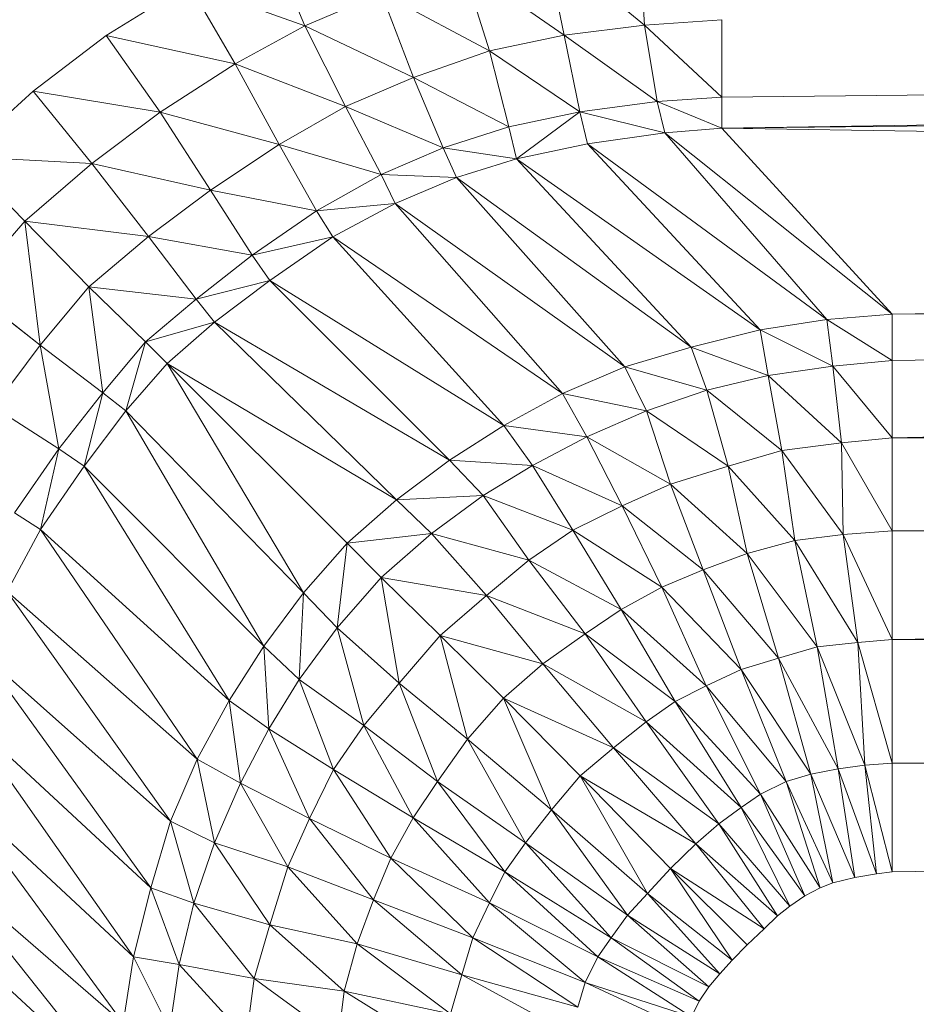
# Model space of a CAD drawing. Header units: metres. Extents: x 391.1 to 427.5, y 12.7 to 28.4.
# Tile 52 of 247: x 409.5384 to 409.5775, y 14.8713 to 14.9142. Entities that reach past the tile are written whole.
import ezdxf

# ---------------------------------------------------------------- set-up
doc = ezdxf.new("R2010")
doc.units = ezdxf.units.M
doc.layers.add('02_MOBILIARIO', color=7, linetype='Continuous', lineweight=18)

# ---------------------------------------------------------------- blocks, each defined once
blk = doc.blocks.new('Family - Plats de dutxa PS-1-153666-01_PCI_PS1')
at = {"layer": '02_MOBILIARIO', "color": 253, "true_color": 0xaaaaaa}
for p, q in [((0.111928, 0.737659), (0.112201, 0.733558)), ((0.112201, 0.733558), (0.111928, 0.737659)), ((0.097415, 0.733531), (0.095896, 0.737171)), ((0.095896, 0.737171), (0.097415, 0.733531)), ((0.112201, 0.733558), (0.107891, 0.737112)), ((0.108701, 0.733124), (0.107891, 0.737112)), ((0.107891, 0.737112), (0.112201, 0.733558)), ((0.107891, 0.737112), (0.108701, 0.733124)), ((0.104282, 0.73618), (0.105446, 0.732452)), ((0.108701, 0.733124), (0.104282, 0.73618)), ((0.105446, 0.732452), (0.104282, 0.73618)), ((0.104282, 0.73618), (0.108701, 0.733124)), ((0.088762, 0.733117), (0.092362, 0.735335)), ((0.088762, 0.733117), (0.092362, 0.735335)), ((0.092362, 0.735335), (0.094387, 0.731878)), ((0.097415, 0.733531), (0.092362, 0.735335)), ((0.094387, 0.731878), (0.092362, 0.735335)), ((0.092362, 0.735335), (0.097415, 0.733531)), ((0.097415, 0.733531), (0.100747, 0.734957)), ((0.100747, 0.734957), (0.097415, 0.733531)), ((0.105446, 0.732452), (0.100747, 0.734957)), ((0.10214, 0.73129), (0.100747, 0.734957)), ((0.100747, 0.734957), (0.105446, 0.732452)), ((0.100747, 0.734957), (0.10214, 0.73129)), ((0.094387, 0.731878), (0.097415, 0.733531)), ((0.097415, 0.733531), (0.094387, 0.731878)), ((0.097415, 0.733531), (0.099184, 0.730019)), ((0.10214, 0.73129), (0.097415, 0.733531)), ((0.099184, 0.730019), (0.097415, 0.733531)), ((0.097415, 0.733531), (0.10214, 0.73129)), ((0.108701, 0.733124), (0.112201, 0.733558)), ((0.112201, 0.733558), (0.108701, 0.733124)), ((0.112201, 0.733558), (0.115559, 0.7338)), ((0.115559, 0.7338), (0.112201, 0.733558)), ((0.115559, 0.730429), (0.112201, 0.733558)), ((0.112746, 0.730237), (0.112201, 0.733558)), ((0.112201, 0.733558), (0.115559, 0.730429)), ((0.112201, 0.733558), (0.112746, 0.730237)), ((0.115559, 0.7338), (0.115559, 0.730429)), ((0.409997, 0.7338), (0.115559, 0.730429)), ((0.115559, 0.730429), (0.115559, 0.7338)), ((0.409997, 0.7338), (0.115559, 0.729081)), ((0.409997, 0.7338), (0.115559, 0.730429)), ((0.115559, 0.729081), (0.409997, 0.7338)), ((0.085589, 0.730688), (0.088762, 0.733117)), ((0.085589, 0.730688), (0.088762, 0.733117)), ((0.094387, 0.731878), (0.088762, 0.733117)), ((0.09112, 0.729771), (0.088762, 0.733117)), ((0.088762, 0.733117), (0.094387, 0.731878)), ((0.088762, 0.733117), (0.09112, 0.729771)), ((0.105446, 0.732452), (0.108701, 0.733124)), ((0.108701, 0.733124), (0.105446, 0.732452)), ((0.112746, 0.730237), (0.108701, 0.733124)), ((0.109381, 0.729785), (0.108701, 0.733124)), ((0.108701, 0.733124), (0.112746, 0.730237)), ((0.108701, 0.733124), (0.109381, 0.729785)), ((0.10214, 0.73129), (0.105446, 0.732452)), ((0.105446, 0.732452), (0.10214, 0.73129)), ((0.109381, 0.729785), (0.105446, 0.732452)), ((0.106288, 0.72914), (0.105446, 0.732452)), ((0.105446, 0.732452), (0.109381, 0.729785)), ((0.105446, 0.732452), (0.106288, 0.72914)), ((0.115559, 0.729081), (0.409997, 0.732452)), ((0.115559, 0.729081), (0.409997, 0.732452)), ((0.09112, 0.729771), (0.094387, 0.731878)), ((0.094387, 0.731878), (0.09112, 0.729771)), ((0.094387, 0.731878), (0.096294, 0.728375)), ((0.099184, 0.730019), (0.094387, 0.731878)), ((0.096294, 0.728375), (0.094387, 0.731878)), ((0.094387, 0.731878), (0.099184, 0.730019)), ((0.099184, 0.730019), (0.10214, 0.73129)), ((0.10214, 0.73129), (0.099184, 0.730019)), ((0.106288, 0.72914), (0.10214, 0.73129)), ((0.103432, 0.728223), (0.10214, 0.73129)), ((0.10214, 0.73129), (0.106288, 0.72914)), ((0.10214, 0.73129), (0.103432, 0.728223)), ((0.082461, 0.727847), (0.085589, 0.730688)), ((0.082461, 0.727847), (0.085589, 0.730688)), ((0.085589, 0.730688), (0.088143, 0.72754)), ((0.09112, 0.729771), (0.085589, 0.730688)), ((0.088143, 0.72754), (0.085589, 0.730688)), ((0.085589, 0.730688), (0.09112, 0.729771)), ((0.112746, 0.730237), (0.109381, 0.729785)), ((0.109381, 0.729785), (0.112746, 0.730237)), ((0.115559, 0.730429), (0.112746, 0.730237)), ((0.112746, 0.730237), (0.115559, 0.730429)), ((0.115559, 0.729081), (0.112746, 0.730237)), ((0.113086, 0.728879), (0.112746, 0.730237)), ((0.112746, 0.730237), (0.115559, 0.729081)), ((0.112746, 0.730237), (0.113086, 0.728879)), ((0.115559, 0.730429), (0.115559, 0.729081)), ((0.115559, 0.729081), (0.115559, 0.730429)), ((0.09112, 0.729771), (0.088143, 0.72754)), ((0.088143, 0.72754), (0.09112, 0.729771)), ((0.096294, 0.728375), (0.09112, 0.729771)), ((0.093312, 0.726384), (0.09112, 0.729771)), ((0.09112, 0.729771), (0.096294, 0.728375)), ((0.09112, 0.729771), (0.093312, 0.726384)), ((0.096294, 0.728375), (0.099184, 0.730019)), ((0.099184, 0.730019), (0.096294, 0.728375)), ((0.103432, 0.728223), (0.099184, 0.730019)), ((0.100727, 0.727059), (0.099184, 0.730019)), ((0.099184, 0.730019), (0.103432, 0.728223)), ((0.099184, 0.730019), (0.100727, 0.727059)), ((0.109381, 0.729785), (0.106288, 0.72914)), ((0.109381, 0.729785), (0.106288, 0.72914)), ((0.106628, 0.727748), (0.109381, 0.729785)), ((0.109381, 0.729785), (0.106628, 0.727748)), ((0.113086, 0.728879), (0.109381, 0.729785)), ((0.109721, 0.728393), (0.109381, 0.729785)), ((0.109381, 0.729785), (0.113086, 0.728879)), ((0.109381, 0.729785), (0.109721, 0.728393)), ((0.106288, 0.72914), (0.103432, 0.728223)), ((0.103432, 0.728223), (0.106288, 0.72914)), ((0.106628, 0.727748), (0.106288, 0.72914)), ((0.106288, 0.72914), (0.106628, 0.727748)), ((0.113086, 0.728879), (0.109721, 0.728393)), ((0.109721, 0.728393), (0.113086, 0.728879)), ((0.115559, 0.729081), (0.113086, 0.728879)), ((0.113086, 0.728879), (0.115559, 0.729081)), ((0.122975, 0.720991), (0.113086, 0.728879)), ((0.120128, 0.720754), (0.113086, 0.728879)), ((0.113086, 0.728879), (0.122975, 0.720991)), ((0.113086, 0.728879), (0.120128, 0.720754)), ((0.409997, 0.724362), (0.115559, 0.729081)), ((0.122975, 0.720991), (0.115559, 0.729081)), ((0.115559, 0.729081), (0.409997, 0.724362)), ((0.115559, 0.729081), (0.122975, 0.720991)), ((0.093312, 0.726384), (0.096294, 0.728375)), ((0.096294, 0.728375), (0.093312, 0.726384)), ((0.100727, 0.727059), (0.096294, 0.728375)), ((0.097919, 0.725476), (0.096294, 0.728375)), ((0.096294, 0.728375), (0.100727, 0.727059)), ((0.096294, 0.728375), (0.097919, 0.725476)), ((0.106628, 0.727748), (0.109721, 0.728393)), ((0.106628, 0.727748), (0.109721, 0.728393)), ((0.120128, 0.720754), (0.109721, 0.728393)), ((0.117235, 0.720304), (0.109721, 0.728393)), ((0.109721, 0.728393), (0.120128, 0.720754)), ((0.109721, 0.728393), (0.117235, 0.720304)), ((0.103432, 0.728223), (0.100727, 0.727059)), ((0.100727, 0.727059), (0.103432, 0.728223)), ((0.106628, 0.727748), (0.103432, 0.728223)), ((0.10401, 0.726933), (0.103432, 0.728223)), ((0.103432, 0.728223), (0.106628, 0.727748)), ((0.103432, 0.728223), (0.10401, 0.726933)), ((0.088143, 0.72754), (0.082461, 0.727847)), ((0.085222, 0.725036), (0.082461, 0.727847)), ((0.082461, 0.727847), (0.088143, 0.72754)), ((0.082461, 0.727847), (0.085222, 0.725036)), ((0.088143, 0.72754), (0.085222, 0.725036)), ((0.085222, 0.725036), (0.088143, 0.72754)), ((0.088143, 0.72754), (0.090615, 0.724362)), ((0.093312, 0.726384), (0.088143, 0.72754)), ((0.090615, 0.724362), (0.088143, 0.72754)), ((0.088143, 0.72754), (0.093312, 0.726384)), ((0.106628, 0.727748), (0.10401, 0.726933)), ((0.10401, 0.726933), (0.106628, 0.727748)), ((0.117235, 0.720304), (0.106628, 0.727748)), ((0.11423, 0.719553), (0.106628, 0.727748)), ((0.106628, 0.727748), (0.117235, 0.720304)), ((0.106628, 0.727748), (0.11423, 0.719553)), ((0.100727, 0.727059), (0.097919, 0.725476)), ((0.097919, 0.725476), (0.100727, 0.727059)), ((0.100727, 0.727059), (0.101344, 0.725804)), ((0.10401, 0.726933), (0.100727, 0.727059)), ((0.101344, 0.725804), (0.100727, 0.727059)), ((0.100727, 0.727059), (0.10401, 0.726933)), ((0.10401, 0.726933), (0.101344, 0.725804)), ((0.101344, 0.725804), (0.10401, 0.726933)), ((0.11423, 0.719553), (0.10401, 0.726933)), ((0.111338, 0.71869), (0.10401, 0.726933)), ((0.10401, 0.726933), (0.11423, 0.719553)), ((0.10401, 0.726933), (0.111338, 0.71869)), ((0.090615, 0.724362), (0.093312, 0.726384)), ((0.093312, 0.726384), (0.090615, 0.724362)), ((0.097919, 0.725476), (0.093312, 0.726384)), ((0.095127, 0.723552), (0.093312, 0.726384)), ((0.093312, 0.726384), (0.097919, 0.725476)), ((0.093312, 0.726384), (0.095127, 0.723552)), ((0.101344, 0.725804), (0.097919, 0.725476)), ((0.097919, 0.725476), (0.101344, 0.725804)), ((0.101344, 0.725804), (0.098635, 0.724354)), ((0.098635, 0.724354), (0.101344, 0.725804)), ((0.111338, 0.71869), (0.101344, 0.725804)), ((0.108633, 0.717527), (0.101344, 0.725804)), ((0.101344, 0.725804), (0.111338, 0.71869)), ((0.101344, 0.725804), (0.108633, 0.717527)), ((0.097919, 0.725476), (0.095127, 0.723552)), ((0.095127, 0.723552), (0.097919, 0.725476)), ((0.098635, 0.724354), (0.097919, 0.725476)), ((0.097919, 0.725476), (0.098635, 0.724354)), ((0.082717, 0.722115), (0.085222, 0.725036)), ((0.085222, 0.725036), (0.082717, 0.722115)), ((0.085222, 0.725036), (0.088009, 0.722169)), ((0.085222, 0.725036), (0.085896, 0.719643)), ((0.085896, 0.719643), (0.085222, 0.725036)), ((0.090615, 0.724362), (0.085222, 0.725036)), ((0.088009, 0.722169), (0.085222, 0.725036)), ((0.085222, 0.725036), (0.090615, 0.724362)), ((0.088009, 0.722169), (0.090615, 0.724362)), ((0.090615, 0.724362), (0.088009, 0.722169)), ((0.090615, 0.724362), (0.092689, 0.721639)), ((0.095127, 0.723552), (0.090615, 0.724362)), ((0.092689, 0.721639), (0.090615, 0.724362)), ((0.090615, 0.724362), (0.095127, 0.723552)), ((0.098635, 0.724354), (0.095127, 0.723552)), ((0.095127, 0.723552), (0.098635, 0.724354)), ((0.098635, 0.724354), (0.095882, 0.72245)), ((0.095882, 0.72245), (0.098635, 0.724354)), ((0.108633, 0.717527), (0.098635, 0.724354)), ((0.106078, 0.716138), (0.098635, 0.724354)), ((0.098635, 0.724354), (0.108633, 0.717527)), ((0.098635, 0.724354), (0.106078, 0.716138)), ((0.409997, 0.724362), (0.122975, 0.720991)), ((0.122975, 0.720991), (0.409997, 0.724362)), ((0.095127, 0.723552), (0.092689, 0.721639)), ((0.092689, 0.721639), (0.095127, 0.723552)), ((0.095127, 0.723552), (0.095882, 0.72245)), ((0.095882, 0.72245), (0.095127, 0.723552)), ((0.095882, 0.72245), (0.092689, 0.721639)), ((0.092689, 0.721639), (0.095882, 0.72245)), ((0.095882, 0.72245), (0.093482, 0.720634)), ((0.093482, 0.720634), (0.095882, 0.72245)), ((0.106078, 0.716138), (0.095882, 0.72245)), ((0.103712, 0.714637), (0.095882, 0.72245)), ((0.095882, 0.72245), (0.106078, 0.716138)), ((0.095882, 0.72245), (0.103712, 0.714637)), ((0.082717, 0.722115), (0.085896, 0.719643)), ((0.085896, 0.719643), (0.082717, 0.722115)), ((0.088009, 0.722169), (0.085896, 0.719643)), ((0.085896, 0.719643), (0.088009, 0.722169)), ((0.092689, 0.721639), (0.088009, 0.722169)), ((0.09048, 0.719778), (0.088009, 0.722169)), ((0.088009, 0.722169), (0.092689, 0.721639)), ((0.088009, 0.722169), (0.09048, 0.719778)), ((0.088009, 0.722169), (0.088619, 0.717569)), ((0.088619, 0.717569), (0.088009, 0.722169)), ((0.409997, 0.722339), (0.122975, 0.718969)), ((0.409997, 0.722339), (0.122975, 0.720991)), ((0.122975, 0.720991), (0.409997, 0.722339)), ((0.409997, 0.722339), (0.122975, 0.715598)), ((0.409997, 0.722339), (0.122975, 0.718969)), ((0.122975, 0.715598), (0.409997, 0.722339)), ((0.092689, 0.721639), (0.09048, 0.719778)), ((0.09048, 0.719778), (0.092689, 0.721639)), ((0.093482, 0.720634), (0.092689, 0.721639)), ((0.092689, 0.721639), (0.093482, 0.720634)), ((0.120128, 0.720754), (0.117235, 0.720304)), ((0.117235, 0.720304), (0.120128, 0.720754)), ((0.122975, 0.720991), (0.120128, 0.720754)), ((0.120128, 0.720754), (0.122975, 0.720991)), ((0.122975, 0.718969), (0.120128, 0.720754)), ((0.120391, 0.718728), (0.120128, 0.720754)), ((0.120128, 0.720754), (0.122975, 0.718969)), ((0.120128, 0.720754), (0.120391, 0.718728)), ((0.122975, 0.718969), (0.122975, 0.720991)), ((0.122975, 0.720991), (0.122975, 0.718969)), ((0.093482, 0.720634), (0.09048, 0.719778)), ((0.09048, 0.719778), (0.093482, 0.720634)), ((0.093482, 0.720634), (0.091424, 0.718834)), ((0.091424, 0.718834), (0.093482, 0.720634)), ((0.103712, 0.714637), (0.093482, 0.720634)), ((0.101401, 0.712901), (0.093482, 0.720634)), ((0.093482, 0.720634), (0.103712, 0.714637)), ((0.093482, 0.720634), (0.101401, 0.712901)), ((0.117235, 0.720304), (0.11423, 0.719553)), ((0.11423, 0.719553), (0.117235, 0.720304)), ((0.120391, 0.718728), (0.117235, 0.720304)), ((0.117573, 0.718315), (0.117235, 0.720304)), ((0.117235, 0.720304), (0.120391, 0.718728)), ((0.117235, 0.720304), (0.117573, 0.718315)), ((0.085896, 0.719643), (0.083873, 0.716946)), ((0.083873, 0.716946), (0.085896, 0.719643)), ((0.085896, 0.719643), (0.088619, 0.717569)), ((0.085896, 0.719643), (0.086705, 0.715131)), ((0.086705, 0.715131), (0.085896, 0.719643)), ((0.088619, 0.717569), (0.085896, 0.719643)), ((0.09048, 0.719778), (0.088619, 0.717569)), ((0.088619, 0.717569), (0.09048, 0.719778)), ((0.09048, 0.719778), (0.089624, 0.716775)), ((0.089624, 0.716775), (0.09048, 0.719778)), ((0.091424, 0.718834), (0.09048, 0.719778)), ((0.09048, 0.719778), (0.091424, 0.718834)), ((0.11423, 0.719553), (0.111338, 0.71869)), ((0.111338, 0.71869), (0.11423, 0.719553)), ((0.117573, 0.718315), (0.11423, 0.719553)), ((0.114906, 0.717677), (0.11423, 0.719553)), ((0.11423, 0.719553), (0.117573, 0.718315)), ((0.11423, 0.719553), (0.114906, 0.717677)), ((0.120391, 0.718728), (0.122975, 0.718969)), ((0.122975, 0.718969), (0.120391, 0.718728)), ((0.122975, 0.718969), (0.122975, 0.715598)), ((0.122975, 0.715598), (0.122975, 0.718969)), ((0.122975, 0.715598), (0.409997, 0.718969)), ((0.122975, 0.715598), (0.409997, 0.718969)), ((0.091424, 0.718834), (0.089624, 0.716775)), ((0.089624, 0.716775), (0.091424, 0.718834)), ((0.101401, 0.712901), (0.091424, 0.718834)), ((0.099255, 0.711018), (0.091424, 0.718834)), ((0.091424, 0.718834), (0.101401, 0.712901)), ((0.091424, 0.718834), (0.099255, 0.711018)), ((0.091424, 0.718834), (0.097357, 0.708856)), ((0.097357, 0.708856), (0.091424, 0.718834)), ((0.111338, 0.71869), (0.108633, 0.717527)), ((0.108633, 0.717527), (0.111338, 0.71869)), ((0.114906, 0.717677), (0.111338, 0.71869)), ((0.112277, 0.716776), (0.111338, 0.71869)), ((0.111338, 0.71869), (0.114906, 0.717677)), ((0.111338, 0.71869), (0.112277, 0.716776)), ((0.117573, 0.718315), (0.120391, 0.718728)), ((0.120391, 0.718728), (0.117573, 0.718315)), ((0.122975, 0.715598), (0.120391, 0.718728)), ((0.120767, 0.715387), (0.120391, 0.718728)), ((0.120391, 0.718728), (0.122975, 0.715598)), ((0.120391, 0.718728), (0.120767, 0.715387)), ((0.114906, 0.717677), (0.117573, 0.718315)), ((0.117573, 0.718315), (0.114906, 0.717677)), ((0.117573, 0.718315), (0.118175, 0.71505)), ((0.120767, 0.715387), (0.117573, 0.718315)), ((0.118175, 0.71505), (0.117573, 0.718315)), ((0.117573, 0.718315), (0.120767, 0.715387)), ((0.112277, 0.716776), (0.114906, 0.717677)), ((0.114906, 0.717677), (0.112277, 0.716776)), ((0.118175, 0.71505), (0.114906, 0.717677)), ((0.115842, 0.71437), (0.114906, 0.717677)), ((0.114906, 0.717677), (0.118175, 0.71505)), ((0.114906, 0.717677), (0.115842, 0.71437)), ((0.088619, 0.717569), (0.086705, 0.715131)), ((0.086705, 0.715131), (0.088619, 0.717569)), ((0.088619, 0.717569), (0.087807, 0.714376)), ((0.087807, 0.714376), (0.088619, 0.717569)), ((0.088619, 0.717569), (0.089624, 0.716775)), ((0.089624, 0.716775), (0.088619, 0.717569)), ((0.108633, 0.717527), (0.106078, 0.716138)), ((0.106078, 0.716138), (0.108633, 0.717527)), ((0.112277, 0.716776), (0.108633, 0.717527)), ((0.109685, 0.71565), (0.108633, 0.717527)), ((0.108633, 0.717527), (0.112277, 0.716776)), ((0.108633, 0.717527), (0.109685, 0.71565)), ((0.083873, 0.716946), (0.086705, 0.715131)), ((0.086705, 0.715131), (0.083873, 0.716946)), ((0.089624, 0.716775), (0.087807, 0.714376)), ((0.087807, 0.714376), (0.089624, 0.716775)), ((0.089624, 0.716775), (0.097357, 0.708856)), ((0.089624, 0.716775), (0.095621, 0.706546)), ((0.095621, 0.706546), (0.089624, 0.716775)), ((0.097357, 0.708856), (0.089624, 0.716775)), ((0.109685, 0.71565), (0.112277, 0.716776)), ((0.112277, 0.716776), (0.109685, 0.71565)), ((0.115842, 0.71437), (0.112277, 0.716776)), ((0.113325, 0.713582), (0.112277, 0.716776)), ((0.112277, 0.716776), (0.115842, 0.71437)), ((0.112277, 0.716776), (0.113325, 0.713582)), ((0.106078, 0.716138), (0.103712, 0.714637)), ((0.103712, 0.714637), (0.106078, 0.716138)), ((0.109685, 0.71565), (0.106078, 0.716138)), ((0.107314, 0.714408), (0.106078, 0.716138)), ((0.106078, 0.716138), (0.109685, 0.71565)), ((0.106078, 0.716138), (0.107314, 0.714408)), ((0.107314, 0.714408), (0.109685, 0.71565)), ((0.109685, 0.71565), (0.107314, 0.714408)), ((0.113325, 0.713582), (0.109685, 0.71565)), ((0.111221, 0.712644), (0.109685, 0.71565)), ((0.109685, 0.71565), (0.113325, 0.713582)), ((0.109685, 0.71565), (0.111221, 0.712644)), ((0.122975, 0.715598), (0.120767, 0.715387)), ((0.120767, 0.715387), (0.122975, 0.715598)), ((0.122975, 0.715598), (0.122975, 0.711553)), ((0.409997, 0.714444), (0.122975, 0.715598)), ((0.122975, 0.711553), (0.122975, 0.715598)), ((0.122975, 0.715598), (0.409997, 0.714444)), ((0.086705, 0.715131), (0.084782, 0.712339)), ((0.084782, 0.712339), (0.086705, 0.715131)), ((0.086705, 0.715131), (0.085903, 0.711623)), ((0.085903, 0.711623), (0.086705, 0.715131)), ((0.086705, 0.715131), (0.087807, 0.714376)), ((0.087807, 0.714376), (0.086705, 0.715131)), ((0.120767, 0.715387), (0.118175, 0.71505)), ((0.118175, 0.71505), (0.120767, 0.715387)), ((0.122975, 0.711553), (0.120767, 0.715387)), ((0.120838, 0.711395), (0.120767, 0.715387)), ((0.120767, 0.715387), (0.122975, 0.711553)), ((0.120767, 0.715387), (0.120838, 0.711395)), ((0.118175, 0.71505), (0.115842, 0.71437)), ((0.115842, 0.71437), (0.118175, 0.71505)), ((0.118175, 0.71505), (0.118734, 0.711132)), ((0.120838, 0.711395), (0.118175, 0.71505)), ((0.118734, 0.711132), (0.118175, 0.71505)), ((0.118175, 0.71505), (0.120838, 0.711395)), ((0.087807, 0.714376), (0.085903, 0.711623)), ((0.085903, 0.711623), (0.087807, 0.714376)), ((0.087807, 0.714376), (0.095621, 0.706546)), ((0.087807, 0.714376), (0.09412, 0.704179)), ((0.09412, 0.704179), (0.087807, 0.714376)), ((0.095621, 0.706546), (0.087807, 0.714376)), ((0.103712, 0.714637), (0.101401, 0.712901)), ((0.101401, 0.712901), (0.103712, 0.714637)), ((0.107314, 0.714408), (0.103712, 0.714637)), ((0.105173, 0.713095), (0.103712, 0.714637)), ((0.103712, 0.714637), (0.107314, 0.714408)), ((0.103712, 0.714637), (0.105173, 0.713095)), ((0.105173, 0.713095), (0.107314, 0.714408)), ((0.107314, 0.714408), (0.105173, 0.713095)), ((0.111221, 0.712644), (0.107314, 0.714408)), ((0.10908, 0.711593), (0.107314, 0.714408)), ((0.107314, 0.714408), (0.111221, 0.712644)), ((0.107314, 0.714408), (0.10908, 0.711593)), ((0.113325, 0.713582), (0.115842, 0.71437)), ((0.115842, 0.71437), (0.113325, 0.713582)), ((0.118734, 0.711132), (0.115842, 0.71437)), ((0.116668, 0.710569), (0.115842, 0.71437)), ((0.115842, 0.71437), (0.118734, 0.711132)), ((0.115842, 0.71437), (0.116668, 0.710569)), ((0.409997, 0.714444), (0.122975, 0.711553)), ((0.122975, 0.711553), (0.409997, 0.714444)), ((0.113325, 0.713582), (0.111221, 0.712644)), ((0.111221, 0.712644), (0.113325, 0.713582)), ((0.116668, 0.710569), (0.113325, 0.713582)), ((0.114752, 0.709856), (0.113325, 0.713582)), ((0.113325, 0.713582), (0.116668, 0.710569)), ((0.113325, 0.713582), (0.114752, 0.709856)), ((0.105173, 0.713095), (0.101401, 0.712901)), ((0.101401, 0.712901), (0.105173, 0.713095)), ((0.102919, 0.711443), (0.105173, 0.713095)), ((0.105173, 0.713095), (0.102919, 0.711443)), ((0.10908, 0.711593), (0.105173, 0.713095)), ((0.107164, 0.71028), (0.105173, 0.713095)), ((0.105173, 0.713095), (0.10908, 0.711593)), ((0.105173, 0.713095), (0.107164, 0.71028)), ((0.101401, 0.712901), (0.099255, 0.711018)), ((0.099255, 0.711018), (0.101401, 0.712901)), ((0.102919, 0.711443), (0.101401, 0.712901)), ((0.101401, 0.712901), (0.102919, 0.711443)), ((0.111221, 0.712644), (0.10908, 0.711593)), ((0.10908, 0.711593), (0.111221, 0.712644)), ((0.114752, 0.709856), (0.111221, 0.712644)), ((0.112949, 0.709105), (0.111221, 0.712644)), ((0.111221, 0.712644), (0.114752, 0.709856)), ((0.111221, 0.712644), (0.112949, 0.709105)), ((0.084782, 0.712339), (0.085903, 0.711623)), ((0.085903, 0.711623), (0.084782, 0.712339)), ((0.085903, 0.711623), (0.084454, 0.708914)), ((0.084454, 0.708914), (0.085903, 0.711623)), ((0.085903, 0.711623), (0.09412, 0.704179)), ((0.085903, 0.711623), (0.092731, 0.701625)), ((0.092731, 0.701625), (0.085903, 0.711623)), ((0.09412, 0.704179), (0.085903, 0.711623)), ((0.102919, 0.711443), (0.099255, 0.711018)), ((0.099255, 0.711018), (0.102919, 0.711443)), ((0.100727, 0.70953), (0.102919, 0.711443)), ((0.102919, 0.711443), (0.100727, 0.70953)), ((0.107164, 0.71028), (0.102919, 0.711443)), ((0.105323, 0.708741), (0.102919, 0.711443)), ((0.102919, 0.711443), (0.107164, 0.71028)), ((0.102919, 0.711443), (0.105323, 0.708741)), ((0.10908, 0.711593), (0.107164, 0.71028)), ((0.107164, 0.71028), (0.10908, 0.711593)), ((0.112949, 0.709105), (0.10908, 0.711593)), ((0.111184, 0.70813), (0.10908, 0.711593)), ((0.10908, 0.711593), (0.112949, 0.709105)), ((0.10908, 0.711593), (0.111184, 0.70813)), ((0.120838, 0.711395), (0.118734, 0.711132)), ((0.118734, 0.711132), (0.120838, 0.711395)), ((0.122975, 0.711553), (0.120838, 0.711395)), ((0.120838, 0.711395), (0.122975, 0.711553)), ((0.122975, 0.706834), (0.120838, 0.711395)), ((0.121477, 0.706692), (0.120838, 0.711395)), ((0.120838, 0.711395), (0.122975, 0.706834)), ((0.120838, 0.711395), (0.121477, 0.706692)), ((0.409997, 0.710205), (0.122975, 0.711553)), ((0.122975, 0.706834), (0.122975, 0.711553)), ((0.122975, 0.711553), (0.409997, 0.710205)), ((0.122975, 0.711553), (0.122975, 0.706834)), ((0.099255, 0.711018), (0.097357, 0.708856)), ((0.097357, 0.708856), (0.099255, 0.711018)), ((0.099255, 0.711018), (0.098815, 0.707339)), ((0.098815, 0.707339), (0.099255, 0.711018)), ((0.100727, 0.70953), (0.099255, 0.711018)), ((0.099255, 0.711018), (0.100727, 0.70953)), ((0.118734, 0.711132), (0.116668, 0.710569)), ((0.116668, 0.710569), (0.118734, 0.711132)), ((0.121477, 0.706692), (0.118734, 0.711132)), ((0.119711, 0.706505), (0.118734, 0.711132)), ((0.118734, 0.711132), (0.121477, 0.706692)), ((0.118734, 0.711132), (0.119711, 0.706505)), ((0.114752, 0.709856), (0.116668, 0.710569)), ((0.116668, 0.710569), (0.114752, 0.709856)), ((0.116668, 0.710569), (0.11802, 0.706017)), ((0.119711, 0.706505), (0.116668, 0.710569)), ((0.11802, 0.706017), (0.116668, 0.710569)), ((0.116668, 0.710569), (0.119711, 0.706505)), ((0.107164, 0.71028), (0.105323, 0.708741)), ((0.105323, 0.708741), (0.107164, 0.71028)), ((0.111184, 0.70813), (0.107164, 0.71028)), ((0.109606, 0.707079), (0.107164, 0.71028)), ((0.107164, 0.71028), (0.111184, 0.70813)), ((0.107164, 0.71028), (0.109606, 0.707079)), ((0.409997, 0.710205), (0.122975, 0.706834)), ((0.122975, 0.706834), (0.409997, 0.710205)), ((0.098815, 0.707339), (0.100727, 0.70953)), ((0.100727, 0.70953), (0.098815, 0.707339)), ((0.105323, 0.708741), (0.100727, 0.70953)), ((0.103297, 0.707003), (0.100727, 0.70953)), ((0.100727, 0.70953), (0.105323, 0.708741)), ((0.100727, 0.70953), (0.103297, 0.707003)), ((0.100727, 0.70953), (0.101517, 0.704934)), ((0.101517, 0.704934), (0.100727, 0.70953)), ((0.112949, 0.709105), (0.114752, 0.709856)), ((0.114752, 0.709856), (0.112949, 0.709105)), ((0.11802, 0.706017), (0.114752, 0.709856)), ((0.116405, 0.705529), (0.114752, 0.709856)), ((0.114752, 0.709856), (0.11802, 0.706017)), ((0.114752, 0.709856), (0.116405, 0.705529)), ((0.111184, 0.70813), (0.112949, 0.709105)), ((0.112949, 0.709105), (0.111184, 0.70813)), ((0.116405, 0.705529), (0.112949, 0.709105)), ((0.114885, 0.704811), (0.112949, 0.709105)), ((0.112949, 0.709105), (0.116405, 0.705529)), ((0.112949, 0.709105), (0.114885, 0.704811)), ((0.084454, 0.708914), (0.092731, 0.701625)), ((0.084454, 0.708914), (0.091568, 0.69892)), ((0.091568, 0.69892), (0.084454, 0.708914)), ((0.092731, 0.701625), (0.084454, 0.708914)), ((0.097357, 0.708856), (0.095621, 0.706546)), ((0.095621, 0.706546), (0.097357, 0.708856)), ((0.097357, 0.708856), (0.097163, 0.705085)), ((0.097163, 0.705085), (0.097357, 0.708856)), ((0.097357, 0.708856), (0.098815, 0.707339)), ((0.098815, 0.707339), (0.097357, 0.708856)), ((0.105323, 0.708741), (0.103297, 0.707003)), ((0.103297, 0.707003), (0.105323, 0.708741)), ((0.105323, 0.708741), (0.107765, 0.705765)), ((0.109606, 0.707079), (0.105323, 0.708741)), ((0.107765, 0.705765), (0.105323, 0.708741)), ((0.105323, 0.708741), (0.109606, 0.707079)), ((0.109606, 0.707079), (0.111184, 0.70813)), ((0.111184, 0.70813), (0.109606, 0.707079)), ((0.114885, 0.704811), (0.111184, 0.70813)), ((0.113536, 0.704137), (0.111184, 0.70813)), ((0.111184, 0.70813), (0.114885, 0.704811)), ((0.111184, 0.70813), (0.113536, 0.704137)), ((0.097163, 0.705085), (0.098815, 0.707339)), ((0.098815, 0.707339), (0.097163, 0.705085)), ((0.098815, 0.707339), (0.101517, 0.704934)), ((0.098815, 0.707339), (0.099978, 0.703094)), ((0.099978, 0.703094), (0.098815, 0.707339)), ((0.101517, 0.704934), (0.098815, 0.707339)), ((0.103297, 0.707003), (0.101517, 0.704934)), ((0.101517, 0.704934), (0.103297, 0.707003)), ((0.107765, 0.705765), (0.103297, 0.707003)), ((0.106053, 0.704275), (0.103297, 0.707003)), ((0.103297, 0.707003), (0.107765, 0.705765)), ((0.103297, 0.707003), (0.106053, 0.704275)), ((0.103297, 0.707003), (0.104493, 0.702493)), ((0.104493, 0.702493), (0.103297, 0.707003)), ((0.107765, 0.705765), (0.109606, 0.707079)), ((0.109606, 0.707079), (0.107765, 0.705765)), ((0.113536, 0.704137), (0.109606, 0.707079)), ((0.112273, 0.70324), (0.109606, 0.707079)), ((0.109606, 0.707079), (0.113536, 0.704137)), ((0.109606, 0.707079), (0.112273, 0.70324)), ((0.095621, 0.706546), (0.09412, 0.704179)), ((0.09412, 0.704179), (0.095621, 0.706546)), ((0.095621, 0.706546), (0.097163, 0.705085)), ((0.095621, 0.706546), (0.09585, 0.702943)), ((0.09585, 0.702943), (0.095621, 0.706546)), ((0.097163, 0.705085), (0.095621, 0.706546)), ((0.119711, 0.706505), (0.121477, 0.706692)), ((0.121477, 0.706692), (0.119711, 0.706505)), ((0.121477, 0.706692), (0.122975, 0.706834)), ((0.122975, 0.706834), (0.121477, 0.706692)), ((0.122975, 0.701441), (0.121477, 0.706692)), ((0.121777, 0.701357), (0.121477, 0.706692)), ((0.121477, 0.706692), (0.122975, 0.701441)), ((0.121477, 0.706692), (0.121777, 0.701357)), ((0.122975, 0.706834), (0.122975, 0.701441)), ((0.409997, 0.704811), (0.122975, 0.706834)), ((0.122975, 0.701441), (0.122975, 0.706834)), ((0.122975, 0.706834), (0.409997, 0.704811)), ((0.083325, 0.706248), (0.091568, 0.69892)), ((0.083325, 0.706248), (0.090705, 0.696028)), ((0.090705, 0.696028), (0.083325, 0.706248)), ((0.091568, 0.69892), (0.083325, 0.706248)), ((0.11802, 0.706017), (0.119711, 0.706505)), ((0.119711, 0.706505), (0.11802, 0.706017)), ((0.121777, 0.701357), (0.119711, 0.706505)), ((0.120627, 0.701205), (0.119711, 0.706505)), ((0.119711, 0.706505), (0.121777, 0.701357)), ((0.119711, 0.706505), (0.120627, 0.701205)), ((0.106053, 0.704275), (0.107765, 0.705765)), ((0.107765, 0.705765), (0.106053, 0.704275)), ((0.112273, 0.70324), (0.107765, 0.705765)), ((0.11084, 0.702115), (0.107765, 0.705765)), ((0.107765, 0.705765), (0.112273, 0.70324)), ((0.107765, 0.705765), (0.11084, 0.702115)), ((0.11802, 0.706017), (0.116405, 0.705529)), ((0.116405, 0.705529), (0.11802, 0.706017)), ((0.120627, 0.701205), (0.11802, 0.706017)), ((0.119433, 0.700966), (0.11802, 0.706017)), ((0.11802, 0.706017), (0.120627, 0.701205)), ((0.11802, 0.706017), (0.119433, 0.700966)), ((0.116405, 0.705529), (0.114885, 0.704811)), ((0.114885, 0.704811), (0.116405, 0.705529)), ((0.119433, 0.700966), (0.116405, 0.705529)), ((0.118359, 0.700646), (0.116405, 0.705529)), ((0.116405, 0.705529), (0.119433, 0.700966)), ((0.116405, 0.705529), (0.118359, 0.700646)), ((0.09585, 0.702943), (0.097163, 0.705085)), ((0.097163, 0.705085), (0.09585, 0.702943)), ((0.097163, 0.705085), (0.099978, 0.703094)), ((0.097163, 0.705085), (0.098664, 0.701178)), ((0.098664, 0.701178), (0.097163, 0.705085)), ((0.099978, 0.703094), (0.097163, 0.705085)), ((0.101517, 0.704934), (0.099978, 0.703094)), ((0.099978, 0.703094), (0.101517, 0.704934)), ((0.101517, 0.704934), (0.104493, 0.702493)), ((0.101517, 0.704934), (0.103179, 0.700652)), ((0.103179, 0.700652), (0.101517, 0.704934)), ((0.104493, 0.702493), (0.101517, 0.704934)), ((0.114885, 0.704811), (0.113536, 0.704137)), ((0.113536, 0.704137), (0.114885, 0.704811)), ((0.118359, 0.700646), (0.114885, 0.704811)), ((0.117241, 0.700099), (0.114885, 0.704811)), ((0.114885, 0.704811), (0.118359, 0.700646)), ((0.114885, 0.704811), (0.117241, 0.700099)), ((0.409997, 0.704811), (0.122975, 0.701441)), ((0.122975, 0.701441), (0.409997, 0.704811)), ((0.09412, 0.704179), (0.092731, 0.701625)), ((0.092731, 0.701625), (0.09412, 0.704179)), ((0.09412, 0.704179), (0.09585, 0.702943)), ((0.09412, 0.704179), (0.094608, 0.700573)), ((0.094608, 0.700573), (0.09412, 0.704179)), ((0.09585, 0.702943), (0.09412, 0.704179)), ((0.106053, 0.704275), (0.104493, 0.702493)), ((0.104493, 0.702493), (0.106053, 0.704275)), ((0.11084, 0.702115), (0.106053, 0.704275)), ((0.10939, 0.700904), (0.106053, 0.704275)), ((0.106053, 0.704275), (0.11084, 0.702115)), ((0.106053, 0.704275), (0.10939, 0.700904)), ((0.106053, 0.704275), (0.108143, 0.699418)), ((0.108143, 0.699418), (0.106053, 0.704275)), ((0.113536, 0.704137), (0.112273, 0.70324)), ((0.112273, 0.70324), (0.113536, 0.704137)), ((0.117241, 0.700099), (0.113536, 0.704137)), ((0.116405, 0.699521), (0.113536, 0.704137)), ((0.113536, 0.704137), (0.117241, 0.700099)), ((0.113536, 0.704137), (0.116405, 0.699521)), ((0.08251, 0.70363), (0.090705, 0.696028)), ((0.08251, 0.70363), (0.089954, 0.693022)), ((0.089954, 0.693022), (0.08251, 0.70363)), ((0.090705, 0.696028), (0.08251, 0.70363)), ((0.099978, 0.703094), (0.098664, 0.701178)), ((0.098664, 0.701178), (0.099978, 0.703094)), ((0.103179, 0.700652), (0.099978, 0.703094)), ((0.099978, 0.703094), (0.103179, 0.700652)), ((0.099978, 0.703094), (0.102128, 0.699074)), ((0.102128, 0.699074), (0.099978, 0.703094)), ((0.112273, 0.70324), (0.11084, 0.702115)), ((0.11084, 0.702115), (0.112273, 0.70324)), ((0.112273, 0.70324), (0.115428, 0.698808)), ((0.116405, 0.699521), (0.112273, 0.70324)), ((0.115428, 0.698808), (0.112273, 0.70324)), ((0.112273, 0.70324), (0.116405, 0.699521)), ((0.094608, 0.700573), (0.09585, 0.702943)), ((0.09585, 0.702943), (0.094608, 0.700573)), ((0.098664, 0.701178), (0.09585, 0.702943)), ((0.09585, 0.702943), (0.098664, 0.701178)), ((0.09585, 0.702943), (0.097614, 0.699037)), ((0.097614, 0.699037), (0.09585, 0.702943)), ((0.104493, 0.702493), (0.103179, 0.700652)), ((0.103179, 0.700652), (0.104493, 0.702493)), ((0.104493, 0.702493), (0.108143, 0.699418)), ((0.104493, 0.702493), (0.107018, 0.697985)), ((0.107018, 0.697985), (0.104493, 0.702493)), ((0.108143, 0.699418), (0.104493, 0.702493)), ((0.11084, 0.702115), (0.10939, 0.700904)), ((0.10939, 0.700904), (0.11084, 0.702115)), ((0.115428, 0.698808), (0.11084, 0.702115)), ((0.114422, 0.697934), (0.11084, 0.702115)), ((0.11084, 0.702115), (0.115428, 0.698808)), ((0.11084, 0.702115), (0.114422, 0.697934)), ((0.092731, 0.701625), (0.091568, 0.69892)), ((0.091568, 0.69892), (0.092731, 0.701625)), ((0.092731, 0.701625), (0.094608, 0.700573)), ((0.092731, 0.701625), (0.093482, 0.697981)), ((0.093482, 0.697981), (0.092731, 0.701625)), ((0.094608, 0.700573), (0.092731, 0.701625)), ((0.122975, 0.701441), (0.121777, 0.701357)), ((0.121777, 0.701357), (0.122975, 0.701441)), ((0.409997, 0.700092), (0.122975, 0.701441)), ((0.122975, 0.696721), (0.122975, 0.701441)), ((0.122975, 0.701441), (0.409997, 0.700092)), ((0.122975, 0.701441), (0.122975, 0.696721)), ((0.097614, 0.699037), (0.098664, 0.701178)), ((0.098664, 0.701178), (0.097614, 0.699037)), ((0.098664, 0.701178), (0.102128, 0.699074)), ((0.098664, 0.701178), (0.101152, 0.697309)), ((0.101152, 0.697309), (0.098664, 0.701178)), ((0.102128, 0.699074), (0.098664, 0.701178)), ((0.119433, 0.700966), (0.118359, 0.700646)), ((0.118359, 0.700646), (0.119433, 0.700966)), ((0.120627, 0.701205), (0.119433, 0.700966)), ((0.119433, 0.700966), (0.120627, 0.701205)), ((0.121343, 0.696479), (0.119433, 0.700966)), ((0.120388, 0.696241), (0.119433, 0.700966)), ((0.119433, 0.700966), (0.121343, 0.696479)), ((0.119433, 0.700966), (0.120388, 0.696241)), ((0.121777, 0.701357), (0.120627, 0.701205)), ((0.120627, 0.701205), (0.121777, 0.701357)), ((0.122297, 0.696631), (0.120627, 0.701205)), ((0.121343, 0.696479), (0.120627, 0.701205)), ((0.120627, 0.701205), (0.122297, 0.696631)), ((0.120627, 0.701205), (0.121343, 0.696479)), ((0.122975, 0.696721), (0.121777, 0.701357)), ((0.122297, 0.696631), (0.121777, 0.701357)), ((0.121777, 0.701357), (0.122975, 0.696721)), ((0.121777, 0.701357), (0.122297, 0.696631)), ((0.081865, 0.700537), (0.089954, 0.693022)), ((0.081865, 0.700537), (0.089504, 0.69013)), ((0.089504, 0.69013), (0.081865, 0.700537)), ((0.089954, 0.693022), (0.081865, 0.700537)), ((0.093482, 0.697981), (0.094608, 0.700573)), ((0.094608, 0.700573), (0.093482, 0.697981)), ((0.094608, 0.700573), (0.097614, 0.699037)), ((0.094608, 0.700573), (0.096675, 0.696933)), ((0.096675, 0.696933), (0.094608, 0.700573)), ((0.097614, 0.699037), (0.094608, 0.700573)), ((0.103179, 0.700652), (0.102128, 0.699074)), ((0.102128, 0.699074), (0.103179, 0.700652)), ((0.103179, 0.700652), (0.107018, 0.697985)), ((0.103179, 0.700652), (0.106121, 0.696721)), ((0.106121, 0.696721), (0.103179, 0.700652)), ((0.107018, 0.697985), (0.103179, 0.700652)), ((0.108143, 0.699418), (0.10939, 0.700904)), ((0.10939, 0.700904), (0.108143, 0.699418)), ((0.10939, 0.700904), (0.113322, 0.696868)), ((0.10939, 0.700904), (0.112328, 0.695784)), ((0.112328, 0.695784), (0.10939, 0.700904)), ((0.114422, 0.697934), (0.10939, 0.700904)), ((0.113322, 0.696868), (0.10939, 0.700904)), ((0.10939, 0.700904), (0.114422, 0.697934)), ((0.117241, 0.700099), (0.118359, 0.700646)), ((0.118359, 0.700646), (0.117241, 0.700099)), ((0.120388, 0.696241), (0.118359, 0.700646)), ((0.119845, 0.696024), (0.118359, 0.700646)), ((0.118359, 0.700646), (0.120388, 0.696241)), ((0.118359, 0.700646), (0.119845, 0.696024)), ((0.117241, 0.700099), (0.116405, 0.699521)), ((0.116405, 0.699521), (0.117241, 0.700099)), ((0.119845, 0.696024), (0.117241, 0.700099)), ((0.119173, 0.695677), (0.117241, 0.700099)), ((0.117241, 0.700099), (0.119845, 0.696024)), ((0.117241, 0.700099), (0.119173, 0.695677)), ((0.122975, 0.696721), (0.409997, 0.700092)), ((0.409997, 0.700092), (0.122975, 0.696721)), ((0.108143, 0.699418), (0.107018, 0.697985)), ((0.107018, 0.697985), (0.108143, 0.699418)), ((0.112328, 0.695784), (0.108143, 0.699418)), ((0.108143, 0.699418), (0.112328, 0.695784)), ((0.108143, 0.699418), (0.11145, 0.694829)), ((0.11145, 0.694829), (0.108143, 0.699418)), ((0.116405, 0.699521), (0.115428, 0.698808)), ((0.115428, 0.698808), (0.116405, 0.699521)), ((0.116405, 0.699521), (0.118521, 0.69522)), ((0.119173, 0.695677), (0.116405, 0.699521)), ((0.118521, 0.69522), (0.116405, 0.699521)), ((0.116405, 0.699521), (0.119173, 0.695677)), ((0.091568, 0.69892), (0.090705, 0.696028)), ((0.090705, 0.696028), (0.091568, 0.69892)), ((0.093482, 0.697981), (0.091568, 0.69892)), ((0.091568, 0.69892), (0.093482, 0.697981)), ((0.091568, 0.69892), (0.092581, 0.695351)), ((0.092581, 0.695351), (0.091568, 0.69892)), ((0.097614, 0.699037), (0.096675, 0.696933)), ((0.096675, 0.696933), (0.097614, 0.699037)), ((0.101152, 0.697309), (0.097614, 0.699037)), ((0.097614, 0.699037), (0.101152, 0.697309)), ((0.097614, 0.699037), (0.100402, 0.695505)), ((0.100402, 0.695505), (0.097614, 0.699037)), ((0.102128, 0.699074), (0.101152, 0.697309)), ((0.101152, 0.697309), (0.102128, 0.699074)), ((0.106121, 0.696721), (0.102128, 0.699074)), ((0.102128, 0.699074), (0.106121, 0.696721)), ((0.102128, 0.699074), (0.105446, 0.695373)), ((0.105446, 0.695373), (0.102128, 0.699074)), ((0.115428, 0.698808), (0.114422, 0.697934)), ((0.114422, 0.697934), (0.115428, 0.698808)), ((0.118521, 0.69522), (0.115428, 0.698808)), ((0.117982, 0.694799), (0.115428, 0.698808)), ((0.115428, 0.698808), (0.118521, 0.69522)), ((0.115428, 0.698808), (0.117982, 0.694799)), ((0.093482, 0.697981), (0.092581, 0.695351)), ((0.092581, 0.695351), (0.093482, 0.697981)), ((0.096675, 0.696933), (0.093482, 0.697981)), ((0.093482, 0.697981), (0.096675, 0.696933)), ((0.093482, 0.697981), (0.095887, 0.694416)), ((0.095887, 0.694416), (0.093482, 0.697981)), ((0.107018, 0.697985), (0.106121, 0.696721)), ((0.106121, 0.696721), (0.107018, 0.697985)), ((0.11145, 0.694829), (0.107018, 0.697985)), ((0.107018, 0.697985), (0.11145, 0.694829)), ((0.107018, 0.697985), (0.110737, 0.693853)), ((0.110737, 0.693853), (0.107018, 0.697985)), ((0.114422, 0.697934), (0.113322, 0.696868)), ((0.113322, 0.696868), (0.114422, 0.697934)), ((0.117982, 0.694799), (0.114422, 0.697934)), ((0.117397, 0.694244), (0.114422, 0.697934)), ((0.114422, 0.697934), (0.117982, 0.694799)), ((0.114422, 0.697934), (0.117397, 0.694244)), ((0.081379, 0.697171), (0.089504, 0.69013)), ((0.081379, 0.697171), (0.089267, 0.687283)), ((0.089267, 0.687283), (0.081379, 0.697171)), ((0.089504, 0.69013), (0.081379, 0.697171)), ((0.100402, 0.695505), (0.101152, 0.697309)), ((0.101152, 0.697309), (0.100402, 0.695505)), ((0.101152, 0.697309), (0.105446, 0.695373)), ((0.101152, 0.697309), (0.104729, 0.693853)), ((0.104729, 0.693853), (0.101152, 0.697309)), ((0.105446, 0.695373), (0.101152, 0.697309)), ((0.096675, 0.696933), (0.095887, 0.694416)), ((0.095887, 0.694416), (0.096675, 0.696933)), ((0.100402, 0.695505), (0.096675, 0.696933)), ((0.096675, 0.696933), (0.100402, 0.695505)), ((0.096675, 0.696933), (0.099689, 0.69359)), ((0.099689, 0.69359), (0.096675, 0.696933)), ((0.106121, 0.696721), (0.105446, 0.695373)), ((0.105446, 0.695373), (0.106121, 0.696721)), ((0.106121, 0.696721), (0.110737, 0.693853)), ((0.106121, 0.696721), (0.110159, 0.693016)), ((0.110159, 0.693016), (0.106121, 0.696721)), ((0.110737, 0.693853), (0.106121, 0.696721)), ((0.113322, 0.696868), (0.112328, 0.695784)), ((0.112328, 0.695784), (0.113322, 0.696868)), ((0.117397, 0.694244), (0.113322, 0.696868)), ((0.116662, 0.693539), (0.113322, 0.696868)), ((0.113322, 0.696868), (0.117397, 0.694244)), ((0.113322, 0.696868), (0.116662, 0.693539)), ((0.113322, 0.696868), (0.116017, 0.692878)), ((0.116017, 0.692878), (0.113322, 0.696868)), ((0.122297, 0.696631), (0.122975, 0.696721)), ((0.122975, 0.696721), (0.122297, 0.696631)), ((0.119845, 0.696024), (0.120388, 0.696241)), ((0.120388, 0.696241), (0.119845, 0.696024)), ((0.120388, 0.696241), (0.121343, 0.696479)), ((0.121343, 0.696479), (0.120388, 0.696241)), ((0.121343, 0.696479), (0.122297, 0.696631)), ((0.122297, 0.696631), (0.121343, 0.696479)), ((0.090705, 0.696028), (0.089954, 0.693022)), ((0.089954, 0.693022), (0.090705, 0.696028)), ((0.090705, 0.696028), (0.092581, 0.695351)), ((0.090705, 0.696028), (0.091943, 0.692684)), ((0.091943, 0.692684), (0.090705, 0.696028)), ((0.092581, 0.695351), (0.090705, 0.696028)), ((0.119173, 0.695677), (0.119845, 0.696024)), ((0.119845, 0.696024), (0.119173, 0.695677)), ((0.099689, 0.69359), (0.100402, 0.695505)), ((0.100402, 0.695505), (0.099689, 0.69359)), ((0.100402, 0.695505), (0.104729, 0.693853)), ((0.100402, 0.695505), (0.104241, 0.692237)), ((0.104241, 0.692237), (0.100402, 0.695505)), ((0.104729, 0.693853), (0.100402, 0.695505)), ((0.11145, 0.694829), (0.112328, 0.695784)), ((0.112328, 0.695784), (0.11145, 0.694829)), ((0.116017, 0.692878), (0.112328, 0.695784)), ((0.112328, 0.695784), (0.116017, 0.692878)), ((0.112328, 0.695784), (0.115478, 0.692278)), ((0.115478, 0.692278), (0.112328, 0.695784)), ((0.118521, 0.69522), (0.119173, 0.695677)), ((0.119173, 0.695677), (0.118521, 0.69522)), ((0.092581, 0.695351), (0.091943, 0.692684)), ((0.091943, 0.692684), (0.092581, 0.695351)), ((0.095887, 0.694416), (0.092581, 0.695351)), ((0.092581, 0.695351), (0.095887, 0.694416)), ((0.092581, 0.695351), (0.095208, 0.692083)), ((0.095208, 0.692083), (0.092581, 0.695351)), ((0.105446, 0.695373), (0.104729, 0.693853)), ((0.104729, 0.693853), (0.105446, 0.695373)), ((0.105446, 0.695373), (0.110159, 0.693016)), ((0.105446, 0.695373), (0.109611, 0.691899)), ((0.109611, 0.691899), (0.105446, 0.695373)), ((0.110159, 0.693016), (0.105446, 0.695373)), ((0.117982, 0.694799), (0.118521, 0.69522)), ((0.118521, 0.69522), (0.117982, 0.694799)), ((0.089267, 0.687283), (0.081177, 0.694699)), ((0.081177, 0.694699), (0.089267, 0.687283)), ((0.110737, 0.693853), (0.11145, 0.694829)), ((0.11145, 0.694829), (0.110737, 0.693853)), ((0.11145, 0.694829), (0.115478, 0.692278)), ((0.11145, 0.694829), (0.114998, 0.691722)), ((0.114998, 0.691722), (0.11145, 0.694829)), ((0.115478, 0.692278), (0.11145, 0.694829)), ((0.117397, 0.694244), (0.117982, 0.694799)), ((0.117982, 0.694799), (0.117397, 0.694244)), ((0.095887, 0.694416), (0.095208, 0.692083)), ((0.095208, 0.692083), (0.095887, 0.694416)), ((0.095887, 0.694416), (0.099689, 0.69359)), ((0.095887, 0.694416), (0.099126, 0.691524)), ((0.099126, 0.691524), (0.095887, 0.694416)), ((0.099689, 0.69359), (0.095887, 0.694416)), ((0.116662, 0.693539), (0.117397, 0.694244)), ((0.117397, 0.694244), (0.116662, 0.693539)), ((0.104729, 0.693853), (0.104241, 0.692237)), ((0.104241, 0.692237), (0.104729, 0.693853)), ((0.104729, 0.693853), (0.109611, 0.691899)), ((0.104729, 0.693853), (0.109291, 0.690825)), ((0.109291, 0.690825), (0.104729, 0.693853)), ((0.109611, 0.691899), (0.104729, 0.693853)), ((0.110159, 0.693016), (0.110737, 0.693853)), ((0.110737, 0.693853), (0.110159, 0.693016)), ((0.110737, 0.693853), (0.114998, 0.691722)), ((0.110737, 0.693853), (0.114581, 0.691085)), ((0.114581, 0.691085), (0.110737, 0.693853)), ((0.114998, 0.691722), (0.110737, 0.693853)), ((0.099126, 0.691524), (0.099689, 0.69359)), ((0.099689, 0.69359), (0.099126, 0.691524)), ((0.099689, 0.69359), (0.104241, 0.692237)), ((0.099689, 0.69359), (0.103753, 0.690547)), ((0.103753, 0.690547), (0.099689, 0.69359)), ((0.104241, 0.692237), (0.099689, 0.69359)), ((0.116017, 0.692878), (0.116662, 0.693539)), ((0.116662, 0.693539), (0.116017, 0.692878)), ((0.089954, 0.693022), (0.089504, 0.69013)), ((0.089504, 0.69013), (0.089954, 0.693022)), ((0.089954, 0.693022), (0.091943, 0.692684)), ((0.089954, 0.693022), (0.09153, 0.689867)), ((0.09153, 0.689867), (0.089954, 0.693022)), ((0.091943, 0.692684), (0.089954, 0.693022)), ((0.109611, 0.691899), (0.110159, 0.693016)), ((0.110159, 0.693016), (0.109611, 0.691899)), ((0.110159, 0.693016), (0.114581, 0.691085)), ((0.110159, 0.693016), (0.114234, 0.690412)), ((0.114234, 0.690412), (0.110159, 0.693016)), ((0.114581, 0.691085), (0.110159, 0.693016)), ((0.115478, 0.692278), (0.116017, 0.692878)), ((0.116017, 0.692878), (0.115478, 0.692278)), ((0.091943, 0.692684), (0.09153, 0.689867)), ((0.09153, 0.689867), (0.091943, 0.692684)), ((0.091943, 0.692684), (0.095208, 0.692083)), ((0.091943, 0.692684), (0.09487, 0.689491)), ((0.09487, 0.689491), (0.091943, 0.692684)), ((0.095208, 0.692083), (0.091943, 0.692684)), ((0.095208, 0.692083), (0.09487, 0.689491)), ((0.09487, 0.689491), (0.095208, 0.692083)), ((0.095208, 0.692083), (0.099126, 0.691524)), ((0.095208, 0.692083), (0.098863, 0.68942)), ((0.098863, 0.68942), (0.095208, 0.692083)), ((0.099126, 0.691524), (0.095208, 0.692083)), ((0.104241, 0.692237), (0.103753, 0.690547)), ((0.103753, 0.690547), (0.104241, 0.692237)), ((0.109291, 0.690825), (0.104241, 0.692237)), ((0.104241, 0.692237), (0.109291, 0.690825)), ((0.104241, 0.692237), (0.109053, 0.689631)), ((0.109053, 0.689631), (0.104241, 0.692237)), ((0.114998, 0.691722), (0.115478, 0.692278)), ((0.115478, 0.692278), (0.114998, 0.691722)), ((0.098863, 0.68942), (0.099126, 0.691524)), ((0.099126, 0.691524), (0.098863, 0.68942)), ((0.099126, 0.691524), (0.103753, 0.690547)), ((0.099126, 0.691524), (0.103566, 0.688781)), ((0.103566, 0.688781), (0.099126, 0.691524)), ((0.103753, 0.690547), (0.099126, 0.691524)), ((0.109611, 0.691899), (0.109291, 0.690825)), ((0.109291, 0.690825), (0.109611, 0.691899)), ((0.114234, 0.690412), (0.109611, 0.691899)), ((0.109611, 0.691899), (0.114234, 0.690412)), ((0.109611, 0.691899), (0.114017, 0.68987)), ((0.114017, 0.68987), (0.109611, 0.691899)), ((0.114581, 0.691085), (0.114998, 0.691722)), ((0.114998, 0.691722), (0.114581, 0.691085)), ((0.114234, 0.690412), (0.114581, 0.691085)), ((0.114581, 0.691085), (0.114234, 0.690412))]:
    blk.add_line(p, q, dxfattribs=at)
blk = doc.blocks.new('LONDR55-XX_ZZ-ARQ-CAA-M3D-Londres55_ifc-1-01_PCI_PS1')
at = {"layer": '02_MOBILIARIO', "color": 253, "lineweight": 18, "true_color": 0xaaaaaa}
blk.add_blockref('Family - Plats de dutxa PS-1-153666-01_PCI_PS1', (409.453442, 14.180351), dxfattribs=at)

msp = doc.modelspace()

# ---------------------------------------------------------------- block references
at = {"lineweight": 5}
msp.add_blockref('LONDR55-XX_ZZ-ARQ-CAA-M3D-Londres55_ifc-1-01_PCI_PS1', (0, 0), dxfattribs=at)

doc.saveas('drawing.dxf')
